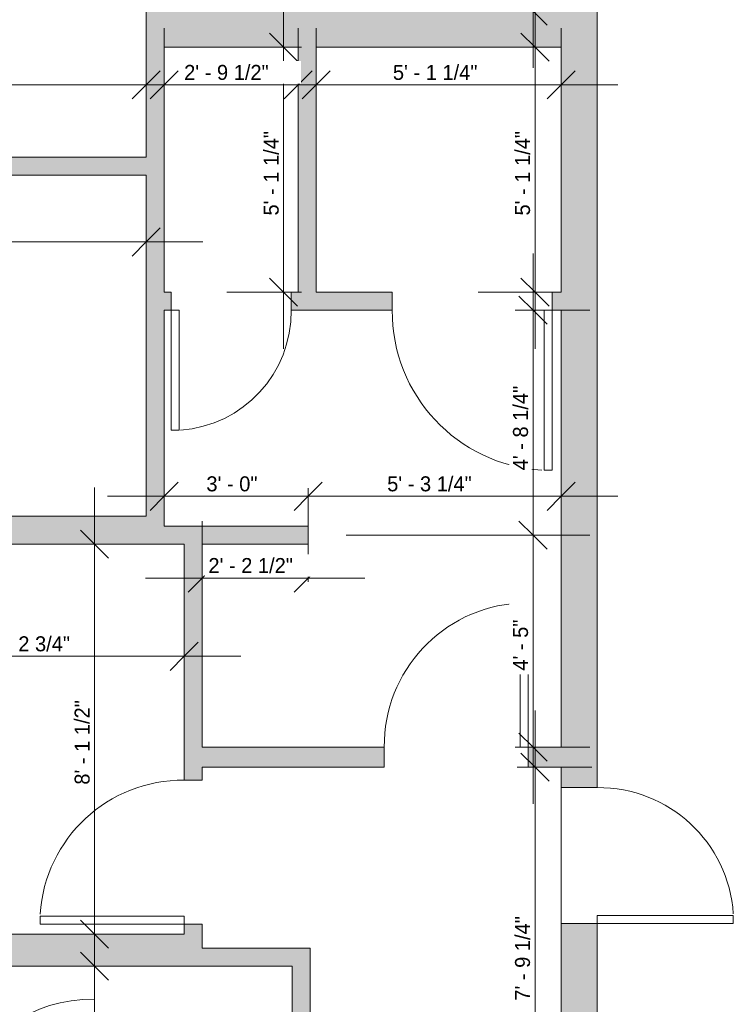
# Model space of a CAD drawing. Header units: inches. Extents: x -294 to 1117, y -522 to 519.
# Tile 6 of 8: x 197 to 376, y 20 to 266. Entities that reach past the tile are written whole.
import ezdxf

# ---------------------------------------------------------------- set-up
doc = ezdxf.new("R2010")
doc.units = ezdxf.units.IN
doc.header["$MEASUREMENT"] = 0
for name, color, linetype, lineweight in [('A-ANNO-DIMS', 211, 'Continuous', 9), ('A-ANNO-DIMS-120', 211, 'Continuous', 9), ('A-DOOR', 31, 'Continuous', 9), ('A-FLOR', 192, 'Continuous', 9), ('A-WALL', 90, 'Continuous', 9), ('A-WALL-PATT', 111, 'Continuous', 9)]:
    doc.layers.add(name, color=color, linetype=linetype, lineweight=lineweight)
doc.styles.add('Inter', font='txt', dxfattribs={"height": 3.75})
doc.dimstyles.new('Linear_-_1_32__Inter__Imperial__SMALL', dxfattribs={"dimscale": 12, "dimtxt": 4.969925, "dimasz": 0.585938, "dimexe": 1.181102, "dimexo": 0.787402, "dimgap": 0, "dimtad": 1, "dimrnd": 0.25, "dimzin": 1, "dimdsep": 46, "dimlunit": 4, "dimtxsty": 'Inter', "dimblk1": 'OBLIQUE', "dimblk2": 'OBLIQUE', "dimsah": 1, "dimcen": 0.09, "dimdle": 1.181102, "dimazin": 0, "dimtfac": 1, "dimtdec": 4, "dimtix": 1, "dimtmove": 0, "dimatfit": 3, "dimfxl": 1, "dimtvp": 1, "dimtfill": 1, "dimfrac": 2, "dimtolj": 1, "dimtzin": 0, "dimarcsym": 2})
doc.dimstyles.new('Linear_-_1_32__Inter__Imperial__SMALL_2', dxfattribs={"dimscale": 12, "dimtxt": 4.969925, "dimasz": 0.585938, "dimexe": 1.181102, "dimexo": 0.787402, "dimgap": 0, "dimtad": 1, "dimrnd": 0.25, "dimzin": 1, "dimdsep": 46, "dimlunit": 4, "dimtxsty": 'Inter', "dimblk1": 'OBLIQUE', "dimblk2": 'OBLIQUE', "dimsah": 1, "dimcen": 0.09, "dimdle": 1.181102, "dimazin": 0, "dimtfac": 1, "dimtdec": 4, "dimtix": 1, "dimtmove": 1, "dimatfit": 3, "dimfxl": 1, "dimtvp": 1, "dimtfill": 1, "dimfrac": 2, "dimtolj": 1, "dimtzin": 0, "dimarcsym": 2})

# ---------------------------------------------------------------- blocks, each defined once
blk = doc.blocks.new('Planitar - Single Door_Flush Panel - 3_-0_ x 6_-8_-4178638-Main Floor Dimension Plan')
at = {"layer": 'A-DOOR', "lineweight": 18}
for p, q in [((15.99, 2.5), (15.99, 38.5)), ((18, 38.5), (15.99, 38.5)), ((18, 2.5), (18, 38.5)), ((18, 2.5), (15.99, 2.5))]:
    blk.add_line(p, q, dxfattribs=at)
at = {"layer": 'A-DOOR'}
blk.add_arc((17.77, 2.8), 35.77, 93.6344, 180.4806, dxfattribs=at)
blk = doc.blocks.new('Planitar - Single Door_Flush Panel - 3_-0_ x 6_-8_-4178727-Main Floor Dimension Plan')
at = {"layer": 'A-DOOR', "lineweight": 18}
for p, q in [((15.99, -2.25), (15.99, -38.25)), ((18, -2.25), (15.99, -2.25)), ((18, -2.25), (18, -38.25)), ((18, -38.25), (15.99, -38.25))]:
    blk.add_line(p, q, dxfattribs=at)
at = {"layer": 'A-DOOR'}
blk.add_arc((17.77, -2.55), 35.77, 179.5194, 266.3656, dxfattribs=at)
blk = doc.blocks.new('Planitar - Single Door_Flush Panel - 2_-6_ x 6_-8_-4178827-Main Floor Dimension Plan')
at = {"layer": 'A-DOOR', "lineweight": 18}
for p, q in [((12.99, 2.25), (12.99, 32.25)), ((15, 32.25), (12.99, 32.25)), ((15, 2.25), (15, 32.25)), ((15, 2.25), (12.99, 2.25))]:
    blk.add_line(p, q, dxfattribs=at)
at = {"layer": 'A-DOOR'}
blk.add_arc((14.77, 2.55), 29.77, 93.991, 180.5775, dxfattribs=at)
blk = doc.blocks.new('Planitar - Single Door_Flush Panel - 3_-4_ x 6_-8_-4178958-Main Floor Dimension Plan')
at = {"layer": 'A-DOOR', "lineweight": 18}
for p, q in [((17.99, -2.25), (17.99, -42.25)), ((20, -2.25), (17.99, -2.25)), ((20, -2.25), (20, -42.25)), ((20, -42.25), (17.99, -42.25))]:
    blk.add_line(p, q, dxfattribs=at)
at = {"layer": 'A-DOOR'}
blk.add_arc((19.77, -2.55), 39.77, 179.5677, 266.5563, dxfattribs=at)
blk = doc.blocks.new('Planitar - Single Door_Flush Panel - 2_-10_ x 6_-8_-4331855-Main Floor Dimension Plan')
at = {"layer": 'A-DOOR', "lineweight": 18}
for p, q in [((14.99, 4.5), (14.99, 38.5)), ((17, 38.5), (14.99, 38.5)), ((17, 4.5), (17, 38.5)), ((17, 4.5), (14.99, 4.5))]:
    blk.add_line(p, q, dxfattribs=at)
at = {"layer": 'A-DOOR'}
blk.add_arc((16.77, 4.8), 33.77, 93.7425, 180.5091, dxfattribs=at)
blk = doc.blocks.new('DIMBLOCK29-Main Floor Dimension Plan')
at = {"layer": 'A-ANNO-DIMS-120'}
for p, q in [((325.52, 253.94), (325.52, 351.79)), ((329.99, 337.62), (311.34, 337.62)), ((325.52, 337.62), (329.99, 337.62)), ((329.99, 268.12), (311.34, 268.12)), ((325.52, 268.12), (329.99, 268.12))]:
    blk.add_line(p, q, dxfattribs=at)
at = {"layer": 'A-ANNO-DIMS-120', "lineweight": 35}
for p, q in [((325.52, 337.62), (322, 341.13)), ((325.52, 337.62), (329.03, 334.1)), ((325.52, 268.12), (322, 271.63)), ((325.52, 268.12), (329.03, 264.6))]:
    blk.add_line(p, q, dxfattribs=at)
at = {"layer": 'A-ANNO-DIMS-120', "color": 0, "insert": (320.52, 291.1), "char_height": 3.75, "width": 28.254, "attachment_point": 1, "rotation": 90, "line_spacing_factor": 0.993985, "style": 'Inter', "bg_fill": 3, "box_fill_scale": 1.25, "bg_fill_color": 256, "bg_fill_true_color": 13158600, "bg_fill_transparency": 0}
blk.add_mtext('5\' - 9 1/2"', dxfattribs=at)
blk = doc.blocks.new('_Oblique')
at = {"color": 0, "linetype": 'ByBlock', "lineweight": -2}
blk.add_line((-0.5, -0.5), (0.5, 0.5), dxfattribs=at)
blk = doc.blocks.new('DIMBLOCK30-Main Floor Dimension Plan')
at = {"layer": 'A-ANNO-DIMS-120'}
for p, q in [((263.18, 183.69), (263.18, 273.29)), ((267.66, 259.12), (249.01, 259.12)), ((263.18, 259.12), (267.66, 259.12)), ((267.66, 197.87), (249.01, 197.87)), ((263.18, 197.87), (267.66, 197.87))]:
    blk.add_line(p, q, dxfattribs=at)
at = {"layer": 'A-ANNO-DIMS-120', "lineweight": 35}
for p, q in [((263.18, 259.12), (259.66, 262.63)), ((263.18, 259.12), (266.69, 255.6)), ((263.18, 197.87), (259.66, 201.38)), ((263.18, 197.87), (266.69, 194.35))]:
    blk.add_line(p, q, dxfattribs=at)
at = {"layer": 'A-ANNO-DIMS-120', "color": 0, "insert": (258.19, 217.03), "char_height": 3.75, "width": 27.5085, "attachment_point": 1, "rotation": 90, "line_spacing_factor": 0.993985, "style": 'Inter', "bg_fill": 3, "box_fill_scale": 1.25, "bg_fill_color": 256, "bg_fill_true_color": 13158600, "bg_fill_transparency": 0}
blk.add_mtext('5\' - 1 1/4"', dxfattribs=at)
blk = doc.blocks.new('DIMBLOCK31-Main Floor Dimension Plan')
at = {"layer": 'A-ANNO-DIMS-120'}
for p, q in [((326.02, 183.69), (326.02, 273.29)), ((330.49, 259.12), (311.84, 259.12)), ((326.02, 259.12), (330.49, 259.12)), ((330.49, 197.87), (311.84, 197.87)), ((326.02, 197.87), (330.49, 197.87))]:
    blk.add_line(p, q, dxfattribs=at)
at = {"layer": 'A-ANNO-DIMS-120', "lineweight": 35}
for p, q in [((326.02, 259.12), (322.5, 262.63)), ((326.02, 259.12), (329.53, 255.6)), ((326.02, 197.87), (322.5, 201.38)), ((326.02, 197.87), (329.53, 194.35))]:
    blk.add_line(p, q, dxfattribs=at)
at = {"layer": 'A-ANNO-DIMS-120', "color": 0, "insert": (321.02, 217.03), "char_height": 3.75, "width": 27.5085, "attachment_point": 1, "rotation": 90, "line_spacing_factor": 0.993985, "style": 'Inter', "bg_fill": 3, "box_fill_scale": 1.25, "bg_fill_color": 256, "bg_fill_true_color": 13158600, "bg_fill_transparency": 0}
blk.add_mtext('5\' - 1 1/4"', dxfattribs=at)
blk = doc.blocks.new('DIMBLOCK32-Main Floor Dimension Plan')
at = {"layer": 'A-ANNO-DIMS-120'}
for p, q in [((271.34, 245.22), (271.34, 263.87)), ((332.59, 245.22), (332.59, 263.87)), ((257.16, 249.7), (346.76, 249.7)), ((271.34, 249.7), (271.34, 245.22)), ((332.59, 249.7), (332.59, 245.22))]:
    blk.add_line(p, q, dxfattribs=at)
at = {"layer": 'A-ANNO-DIMS-120', "lineweight": 35}
for p, q in [((271.34, 249.7), (274.85, 253.21)), ((332.59, 249.7), (336.1, 253.21)), ((271.34, 249.7), (267.82, 246.18)), ((332.59, 249.7), (329.07, 246.18))]:
    blk.add_line(p, q, dxfattribs=at)
at = {"layer": 'A-ANNO-DIMS-120', "color": 0, "insert": (290.5, 254.69), "char_height": 3.75, "width": 27.5085, "attachment_point": 1, "line_spacing_factor": 0.993985, "style": 'Inter', "bg_fill": 3, "box_fill_scale": 1.25, "bg_fill_color": 256, "bg_fill_true_color": 13158600, "bg_fill_transparency": 0}
blk.add_mtext('5\' - 1 1/4"', dxfattribs=at)
blk = doc.blocks.new('DIMBLOCK33-Main Floor Dimension Plan')
at = {"layer": 'A-ANNO-DIMS-120'}
for p, q in [((233.34, 245.22), (233.34, 263.87)), ((266.84, 245.22), (266.84, 263.87)), ((219.16, 249.7), (281.01, 249.7)), ((233.34, 249.7), (233.34, 245.22)), ((266.84, 249.7), (266.84, 245.22))]:
    blk.add_line(p, q, dxfattribs=at)
at = {"layer": 'A-ANNO-DIMS-120', "lineweight": 35}
for p, q in [((233.34, 249.7), (236.85, 253.21)), ((266.84, 249.7), (270.35, 253.21)), ((233.34, 249.7), (229.82, 246.18)), ((266.84, 249.7), (263.32, 246.18))]:
    blk.add_line(p, q, dxfattribs=at)
at = {"layer": 'A-ANNO-DIMS-120', "color": 0, "insert": (238.32, 254.69), "char_height": 3.75, "width": 28.254, "attachment_point": 1, "line_spacing_factor": 0.993985, "style": 'Inter', "bg_fill": 3, "box_fill_scale": 1.25, "bg_fill_color": 256, "bg_fill_true_color": 13158600, "bg_fill_transparency": 0}
blk.add_mtext('2\' - 9 1/2"', dxfattribs=at)
blk = doc.blocks.new('DIMBLOCK34-Main Floor Dimension Plan')
at = {"layer": 'A-ANNO-DIMS-120'}
for p, q in [((131.84, 245.22), (131.84, 263.87)), ((228.84, 245.22), (228.84, 263.87)), ((117.66, 249.7), (243.01, 249.7)), ((131.84, 249.7), (131.84, 245.22)), ((228.84, 249.7), (228.84, 245.22))]:
    blk.add_line(p, q, dxfattribs=at)
at = {"layer": 'A-ANNO-DIMS-120', "lineweight": 35}
for p, q in [((131.84, 249.7), (135.35, 253.21)), ((228.84, 249.7), (232.35, 253.21)), ((131.84, 249.7), (128.32, 246.18)), ((228.84, 249.7), (225.32, 246.18))]:
    blk.add_line(p, q, dxfattribs=at)
at = {"layer": 'A-ANNO-DIMS-120', "color": 0, "insert": (173.35, 254.69), "char_height": 3.75, "width": 16.7735, "attachment_point": 1, "line_spacing_factor": 0.993985, "style": 'Inter', "bg_fill": 3, "box_fill_scale": 1.25, "bg_fill_color": 256, "bg_fill_true_color": 13158600, "bg_fill_transparency": 0}
blk.add_mtext('8\' - 1"', dxfattribs=at)
blk = doc.blocks.new('DIMBLOCK36-Main Floor Dimension Plan')
at = {"layer": 'A-ANNO-DIMS-120'}
for p, q in [((228.84, 205.94), (228.84, 224.59)), ((127.34, 217.67), (127.34, 196.24)), ((127.34, 210.42), (127.34, 217.67)), ((127.34, 210.42), (243.01, 210.42)), ((228.84, 210.42), (228.84, 205.94))]:
    blk.add_line(p, q, dxfattribs=at)
at = {"layer": 'A-ANNO-DIMS-120', "lineweight": 35}
for p, q in [((127.34, 210.42), (130.85, 213.93)), ((228.84, 210.42), (232.35, 213.93)), ((127.34, 210.42), (123.82, 206.9)), ((228.84, 210.42), (225.32, 206.9))]:
    blk.add_line(p, q, dxfattribs=at)
at = {"layer": 'A-ANNO-DIMS-120', "color": 0, "insert": (166.35, 215.41), "char_height": 3.75, "width": 28.1795, "attachment_point": 1, "line_spacing_factor": 0.993985, "style": 'Inter', "bg_fill": 3, "box_fill_scale": 1.25, "bg_fill_color": 256, "bg_fill_true_color": 13158600, "bg_fill_transparency": 0}
blk.add_mtext('8\' - 5 1/2"', dxfattribs=at)
blk = doc.blocks.new('DIMBLOCK51-Main Floor Dimension Plan')
at = {"layer": 'A-ANNO-DIMS-120'}
for p, q in [((215.94, 12.91), (215.94, 43.54)), ((220.41, 29.37), (201.76, 29.37)), ((215.94, 29.37), (220.41, 29.37)), ((255.89, 12.91), (201.76, 12.91)), ((215.94, 12.91), (255.89, 12.91))]:
    blk.add_line(p, q, dxfattribs=at)
at = {"layer": 'A-ANNO-DIMS-120', "lineweight": 35}
for p, q in [((215.94, 29.37), (212.42, 32.88)), ((215.94, 29.37), (219.45, 25.85)), ((215.94, 12.91), (212.42, 16.42)), ((215.94, 12.91), (219.45, 9.39))]:
    blk.add_line(p, q, dxfattribs=at)
at = {"layer": 'A-ANNO-DIMS-120'}
blk.add_ellipse((215.94, -0.05), major_axis=(-28.93, 0), ratio=0.732312, start_param=4.712389, end_param=6.283185, dxfattribs=at)
at = {"layer": 'A-ANNO-DIMS-120', "color": 0, "insert": (185.12, -22.97), "char_height": 3.75, "width": 27.5085, "attachment_point": 1, "rotation": 90, "line_spacing_factor": 0.993985, "style": 'Inter', "bg_fill": 3, "box_fill_scale": 1.25, "bg_fill_color": 256, "bg_fill_true_color": 13158600, "bg_fill_transparency": 0}
blk.add_mtext('1\' - 4 1/2"', dxfattribs=at)
blk = doc.blocks.new('DIMBLOCK69-Main Floor Dimension Plan')
at = {"layer": 'A-ANNO-DIMS-120'}
for p, q in [((163.59, 102.35), (163.59, 121)), ((238.34, 102.35), (238.34, 121)), ((149.41, 106.82), (252.51, 106.82)), ((163.59, 106.82), (163.59, 102.35)), ((238.34, 106.82), (238.34, 102.35))]:
    blk.add_line(p, q, dxfattribs=at)
at = {"layer": 'A-ANNO-DIMS-120', "lineweight": 35}
for p, q in [((163.59, 106.82), (167.1, 110.34)), ((238.34, 106.82), (241.85, 110.34)), ((163.59, 106.82), (160.07, 103.31)), ((238.34, 106.82), (234.82, 103.31))]:
    blk.add_line(p, q, dxfattribs=at)
at = {"layer": 'A-ANNO-DIMS-120', "color": 0, "insert": (188.66, 111.82), "char_height": 3.75, "width": 29.5214, "attachment_point": 1, "line_spacing_factor": 0.993985, "style": 'Inter', "bg_fill": 3, "box_fill_scale": 1.25, "bg_fill_color": 256, "bg_fill_true_color": 13158600, "bg_fill_transparency": 0}
blk.add_mtext('6\' - 2 3/4"', dxfattribs=at)
blk = doc.blocks.new('DIMBLOCK70-Main Floor Dimension Plan')
at = {"layer": 'A-ANNO-DIMS-120'}
for p, q in [((215.94, 23.19), (215.94, 149.04)), ((220.41, 134.87), (201.76, 134.87)), ((215.94, 134.87), (220.41, 134.87)), ((220.41, 37.37), (201.76, 37.37)), ((215.94, 37.37), (220.41, 37.37))]:
    blk.add_line(p, q, dxfattribs=at)
at = {"layer": 'A-ANNO-DIMS-120', "lineweight": 35}
for p, q in [((215.94, 134.87), (212.42, 138.38)), ((215.94, 134.87), (219.45, 131.35)), ((215.94, 37.37), (212.42, 40.88)), ((215.94, 37.37), (219.45, 33.85))]:
    blk.add_line(p, q, dxfattribs=at)
at = {"layer": 'A-ANNO-DIMS-120', "color": 0, "insert": (210.94, 74.72), "char_height": 3.75, "width": 27.3594, "attachment_point": 1, "rotation": 90, "line_spacing_factor": 0.993985, "style": 'Inter', "bg_fill": 3, "box_fill_scale": 1.25, "bg_fill_color": 256, "bg_fill_true_color": 13158600, "bg_fill_transparency": 0}
blk.add_mtext('8\' - 1 1/2"', dxfattribs=at)
blk = doc.blocks.new('DIMBLOCK71-Main Floor Dimension Plan')
at = {"layer": 'A-ANNO-DIMS-120'}
for p, q in [((326.02, 93.29), (326.02, -28.31)), ((321.54, 79.12), (340.19, 79.12)), ((326.02, 79.12), (321.54, 79.12)), ((321.54, -14.13), (340.19, -14.13)), ((326.02, -14.13), (321.54, -14.13))]:
    blk.add_line(p, q, dxfattribs=at)
at = {"layer": 'A-ANNO-DIMS-120', "lineweight": 35}
for p, q in [((326.02, 79.12), (322.5, 82.63)), ((326.02, 79.12), (329.53, 75.6)), ((326.02, -14.13), (322.5, -10.62)), ((326.02, -14.13), (329.53, -17.65))]:
    blk.add_line(p, q, dxfattribs=at)
at = {"layer": 'A-ANNO-DIMS-120', "color": 0, "insert": (321.02, 20.72), "char_height": 3.75, "width": 28.254, "attachment_point": 1, "rotation": 90, "line_spacing_factor": 0.993985, "style": 'Inter', "bg_fill": 3, "box_fill_scale": 1.25, "bg_fill_color": 256, "bg_fill_true_color": 13158600, "bg_fill_transparency": 0}
blk.add_mtext('7\' - 9 1/4"', dxfattribs=at)
blk = doc.blocks.new('DIMBLOCK72-Main Floor Dimension Plan')
at = {"layer": 'A-ANNO-DIMS-120'}
for p, q in [((325.52, 207.54), (325.52, 137.12)), ((321.04, 193.37), (339.69, 193.37)), ((325.52, 193.37), (321.04, 193.37)), ((278.79, 137.12), (339.69, 137.12)), ((325.52, 137.12), (278.79, 137.12))]:
    blk.add_line(p, q, dxfattribs=at)
at = {"layer": 'A-ANNO-DIMS-120', "lineweight": 35}
for p, q in [((325.52, 193.37), (322, 196.88)), ((325.52, 193.37), (329.03, 189.85)), ((325.52, 137.12), (322, 140.63)), ((325.52, 137.12), (329.03, 133.6))]:
    blk.add_line(p, q, dxfattribs=at)
at = {"layer": 'A-ANNO-DIMS-120', "color": 0, "insert": (320.52, 153.32), "char_height": 3.75, "width": 28.6268, "attachment_point": 1, "rotation": 90, "line_spacing_factor": 0.993985, "style": 'Inter', "bg_fill": 3, "box_fill_scale": 1.25, "bg_fill_color": 256, "bg_fill_true_color": 13158600, "bg_fill_transparency": 0}
blk.add_mtext('4\' - 8 1/4"', dxfattribs=at)
blk = doc.blocks.new('DIMBLOCK73-Main Floor Dimension Plan')
at = {"layer": 'A-ANNO-DIMS-120', "lineweight": 35}
for p, q in [((325.52, 137.12), (322, 140.63)), ((325.52, 137.12), (329.03, 133.6)), ((325.52, 84.12), (322, 87.63)), ((325.52, 84.12), (329.03, 80.6))]:
    blk.add_line(p, q, dxfattribs=at)
at = {"layer": 'A-ANNO-DIMS-120'}
for p, q in [((278.79, 137.12), (339.69, 137.12)), ((325.52, 137.12), (278.79, 137.12)), ((325.52, 137.12), (325.52, 69.94)), ((321.04, 84.12), (339.69, 84.12)), ((325.52, 84.12), (321.04, 84.12))]:
    blk.add_line(p, q, dxfattribs=at)
at = {"layer": 'A-ANNO-DIMS-120', "color": 0, "insert": (320.52, 103.23), "char_height": 3.75, "width": 17.7426, "attachment_point": 1, "rotation": 90, "line_spacing_factor": 0.993985, "style": 'Inter', "bg_fill": 3, "box_fill_scale": 1.25, "bg_fill_color": 256, "bg_fill_true_color": 13158600, "bg_fill_transparency": 0}
blk.add_mtext('4\' - 5"', dxfattribs=at)
blk = doc.blocks.new('DIMBLOCK74-Main Floor Dimension Plan')
at = {"layer": 'A-ANNO-DIMS-120'}
for p, q in [((233.34, 142.35), (233.34, 161)), ((269.34, 148.82), (269.34, 132.66)), ((269.34, 146.83), (269.34, 148.82)), ((219.16, 146.83), (269.34, 146.83)), ((233.34, 146.83), (233.34, 142.35))]:
    blk.add_line(p, q, dxfattribs=at)
at = {"layer": 'A-ANNO-DIMS-120', "lineweight": 35}
for p, q in [((233.34, 146.83), (236.85, 150.35)), ((269.34, 146.83), (272.85, 150.35)), ((233.34, 146.83), (229.82, 143.31)), ((269.34, 146.83), (265.82, 143.31))]:
    blk.add_line(p, q, dxfattribs=at)
at = {"layer": 'A-ANNO-DIMS-120', "color": 0, "insert": (243.88, 151.82), "char_height": 3.75, "width": 17.8917, "attachment_point": 1, "line_spacing_factor": 0.993985, "style": 'Inter', "bg_fill": 3, "box_fill_scale": 1.25, "bg_fill_color": 256, "bg_fill_true_color": 13158600, "bg_fill_transparency": 0}
blk.add_mtext('3\' - 0"', dxfattribs=at)
blk = doc.blocks.new('DIMBLOCK75-Main Floor Dimension Plan')
at = {"layer": 'A-ANNO-DIMS-120'}
for p, q in [((332.59, 142.35), (332.59, 161)), ((269.34, 148.82), (269.34, 132.66)), ((269.34, 146.83), (269.34, 148.82)), ((269.34, 146.83), (346.76, 146.83)), ((332.59, 146.83), (332.59, 142.35))]:
    blk.add_line(p, q, dxfattribs=at)
at = {"layer": 'A-ANNO-DIMS-120', "lineweight": 35}
for p, q in [((269.34, 146.83), (272.85, 150.35)), ((332.59, 146.83), (336.1, 150.35)), ((269.34, 146.83), (265.82, 143.31)), ((332.59, 146.83), (329.07, 143.31))]:
    blk.add_line(p, q, dxfattribs=at)
at = {"layer": 'A-ANNO-DIMS-120', "color": 0, "insert": (289.07, 151.82), "char_height": 3.75, "width": 28.5522, "attachment_point": 1, "line_spacing_factor": 0.993985, "style": 'Inter', "bg_fill": 3, "box_fill_scale": 1.25, "bg_fill_color": 256, "bg_fill_true_color": 13158600, "bg_fill_transparency": 0}
blk.add_mtext('5\' - 3 1/4"', dxfattribs=at)
blk = doc.blocks.new('DIMBLOCK76-Main Floor Dimension Plan')
at = {"layer": 'A-ANNO-DIMS-120'}
for p, q in [((242.84, 121.92), (242.84, 140.57)), ((269.34, 125.42), (269.34, 140.57)), ((228.66, 126.4), (283.51, 126.4)), ((242.84, 126.4), (242.84, 121.92)), ((269.34, 126.4), (269.34, 125.42))]:
    blk.add_line(p, q, dxfattribs=at)
at = {"layer": 'A-ANNO-DIMS-120', "lineweight": 35}
for p, q in [((242.84, 126.4), (246.35, 129.91)), ((269.34, 126.4), (272.85, 129.91)), ((242.84, 126.4), (239.32, 122.88)), ((269.34, 126.4), (265.82, 122.88))]:
    blk.add_line(p, q, dxfattribs=at)
at = {"layer": 'A-ANNO-DIMS-120', "color": 0, "insert": (244.38, 131.39), "char_height": 3.75, "width": 28.1049, "attachment_point": 1, "line_spacing_factor": 0.993985, "style": 'Inter', "bg_fill": 3, "box_fill_scale": 1.25, "bg_fill_color": 256, "bg_fill_true_color": 13158600, "bg_fill_transparency": 0}
blk.add_mtext('2\' - 2 1/2"', dxfattribs=at)

msp = doc.modelspace()

# ---------------------------------------------------------------- hatches: boundary and pattern name
at = {"layer": 'A-WALL-PATT'}
h = msp.add_hatch(color=9, dxfattribs=at)
h.paths.add_polyline_path([(341.588, 263.618), (341.588, 298.868), (334.088, 298.868), (334.088, 263.618)], flags=0)
h.paths.add_polyline_path([(341.588, 334.868), (341.588, 339.868), (334.088, 339.868), (334.088, 334.868)], flags=0)
for points in [[(228.838, 259.118), (332.588, 259.118), (332.588, 263.618), (334.088, 263.618), (334.088, 268.118), (228.838, 268.118)], [(231.088, 139.368), (233.338, 139.368), (233.338, 259.118), (228.838, 259.118), (228.838, 141.868), (231.088, 141.868)], [(266.838, 197.868), (271.338, 197.868), (271.338, 259.118), (266.838, 259.118)], [(213.276, 227.118), (228.838, 227.118), (228.838, 231.618), (127.338, 231.618), (127.338, 227.118)], [(97.588, 134.868), (231.088, 134.868), (231.088, 141.868), (97.588, 141.868)], [(238.338, 134.868), (269.338, 134.868), (269.338, 139.368), (231.088, 139.368), (231.088, 134.868)], [(238.338, 29.368), (238.338, 37.368), (94.338, 37.368), (94.338, 29.368), (213.276, 29.368)], [(269.838, 29.368), (269.838, 33.868), (242.838, 33.868), (242.838, 29.368), (265.338, 29.368)], [(268.055, 10.3), (269.838, 12.157), (269.838, 29.368), (265.338, 29.368), (265.338, 12.909)]]:
    msp.add_hatch(color=9, dxfattribs=at).paths.add_polyline_path(points, flags=0)
h = msp.add_hatch(color=9, dxfattribs=at)
h.paths.add_polyline_path([(341.588, -25.382), (341.588, 39.993), (332.588, 39.993), (332.588, -25.382)], flags=0)
h.paths.add_polyline_path([(332.588, 73.993), (341.588, 73.993), (341.588, 263.618), (332.588, 263.618), (332.588, 79.118)], flags=0)
h = msp.add_hatch(color=9, dxfattribs=at)
h.paths.add_polyline_path([(233.338, 193.368), (235.088, 193.368), (235.088, 197.868), (233.338, 197.868)], flags=0)
h.paths.add_polyline_path([(332.588, 193.368), (332.588, 197.868), (330.338, 197.868), (330.338, 193.368)], flags=0)
h.paths.add_polyline_path([(290.338, 193.368), (290.338, 197.868), (265.088, 197.868), (265.088, 193.368)], flags=0)
h = msp.add_hatch(color=9, dxfattribs=at)
h.paths.add_polyline_path([(238.338, 29.368), (242.838, 29.368), (242.838, 39.868), (238.338, 39.868), (238.338, 37.368)], flags=0)
h.paths.add_polyline_path([(242.838, 75.868), (242.838, 134.868), (238.338, 134.868), (238.338, 75.868)], flags=0)
h = msp.add_hatch(color=9, dxfattribs=at)
h.paths.add_polyline_path([(242.838, 79.118), (288.338, 79.118), (288.338, 84.118), (242.838, 84.118)], flags=0)
h.paths.add_polyline_path([(332.588, 79.118), (332.588, 84.118), (324.338, 84.118), (324.338, 79.118)], flags=0)

# ---------------------------------------------------------------- linework, layer by layer
at = {"layer": 'A-FLOR'}
msp.add_line((332.588, 39.993), (332.588, 73.993), dxfattribs=at)
at = {"layer": 'A-WALL'}
for p, q in [((228.838, 302.368), (228.838, 231.618)), ((341.588, 73.993), (341.588, 298.868)), ((233.338, 197.868), (233.338, 259.118)), ((233.338, 259.118), (266.838, 259.118)), ((266.838, 259.118), (266.838, 197.868)), ((271.338, 197.868), (271.338, 259.118)), ((271.338, 259.118), (332.588, 259.118)), ((332.588, 259.118), (332.588, 197.868)), ((228.838, 231.618), (131.838, 231.618)), ((127.338, 227.118), (228.838, 227.118)), ((228.838, 227.118), (228.838, 141.868)), ((235.088, 197.868), (233.338, 197.868)), ((235.088, 193.368), (235.088, 197.868)), ((266.838, 197.868), (265.088, 197.868)), ((265.088, 197.868), (265.088, 193.368)), ((290.338, 197.868), (271.338, 197.868)), ((290.338, 193.368), (290.338, 197.868)), ((332.588, 197.868), (330.338, 197.868)), ((330.338, 197.868), (330.338, 193.368)), ((233.338, 139.368), (233.338, 193.368)), ((233.338, 193.368), (235.088, 193.368)), ((265.088, 193.368), (290.338, 193.368)), ((330.338, 193.368), (332.588, 193.368)), ((332.588, 193.368), (332.588, 84.118)), ((228.838, 141.868), (81.088, 141.868)), ((269.338, 139.368), (233.338, 139.368)), ((269.338, 134.868), (269.338, 139.368)), ((163.588, 134.868), (238.338, 134.868)), ((238.338, 134.868), (238.338, 75.868)), ((242.838, 134.868), (269.338, 134.868)), ((242.838, 84.118), (242.838, 134.868)), ((288.338, 84.118), (242.838, 84.118)), ((288.338, 79.118), (288.338, 84.118)), ((332.588, 84.118), (324.338, 84.118)), ((324.338, 84.118), (324.338, 79.118)), ((242.838, 75.868), (242.838, 79.118)), ((242.838, 79.118), (288.338, 79.118)), ((324.338, 79.118), (332.588, 79.118)), ((332.588, 79.118), (332.588, 73.993)), ((238.338, 75.868), (242.838, 75.868)), ((332.588, 73.993), (341.588, 73.993)), ((238.338, 39.868), (238.338, 37.368)), ((242.838, 39.868), (238.338, 39.868)), ((242.838, 33.868), (242.838, 39.868)), ((332.588, 39.993), (332.588, -14.132)), ((341.588, 39.993), (332.588, 39.993)), ((341.588, -156.382), (341.588, 39.993)), ((238.338, 37.368), (163.588, 37.368)), ((269.838, 33.868), (242.838, 33.868)), ((269.838, 14.827), (269.838, 33.868)), ((54.838, 29.368), (242.838, 29.368)), ((242.838, 29.368), (265.338, 29.368)), ((265.338, 29.368), (265.338, 12.909))]:
    msp.add_line(p, q, dxfattribs=at)

# ---------------------------------------------------------------- block references
at = {"layer": 'A-DOOR'}
for name, p, rotation in [('Planitar - Single Door_Flush Panel - 2_-6_ x 6_-8_-4178827-Main Floor Dimension Plan', (250.088, 195.618), 180), ('Planitar - Single Door_Flush Panel - 3_-0_ x 6_-8_-4178727-Main Floor Dimension Plan', (240.588, 57.868), 269.9999999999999), ('Planitar - Single Door_Flush Panel - 2_-10_ x 6_-8_-4331855-Main Floor Dimension Plan', (337.088, 56.993), 269.9999999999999)]:
    msp.add_blockref(name, p, dxfattribs=dict(at, rotation=rotation))
for name, p in [('Planitar - Single Door_Flush Panel - 3_-4_ x 6_-8_-4178958-Main Floor Dimension Plan', (310.338, 195.618)), ('Planitar - Single Door_Flush Panel - 3_-0_ x 6_-8_-4178638-Main Floor Dimension Plan', (306.338, 81.618))]:
    msp.add_blockref(name, p, dxfattribs=at)

# ---------------------------------------------------------------- next in the draw order: dimensions: what is measured, and where the dimension line sits
at = {"layer": 'A-ANNO-DIMS'}
for base, p1, p2, override, picture, middle in [((325.517, 337.618), (320.546, 268.118), (320.546, 337.618), {"dimpost": '<>', "dimfxl": 69.5}, 'DIMBLOCK29-Main Floor Dimension Plan', (323.273, 302.868)), ((263.179, 259.118), (258.207, 197.868), (258.207, 259.118), {"dimpost": '<>', "dimfxl": 61.25}, 'DIMBLOCK30-Main Floor Dimension Plan', (260.934, 228.493)), ((326.017, -14.132), (330.989, 79.118), (330.989, -14.132), {"dimpost": '<>', "dimfxl": 93.25}, 'DIMBLOCK71-Main Floor Dimension Plan', (323.773, 32.493))]:
    dim = msp.add_linear_dim(base=base, p1=p1, p2=p2, angle=90, dimstyle='Linear_-_1_32__Inter__Imperial__SMALL', override=override, dxfattribs=at)
    dim.commit()
    dim.dimension.update_dxf_attribs({"geometry": picture, "text_midpoint": middle})
for base, p1, p2, override, picture, middle in [((228.838, 210.416), (127.338, 227.118), (228.838, 215.388), {"dimpost": '<>', "dimfxl": 102.175613}, 'DIMBLOCK36-Main Floor Dimension Plan', (178.088, 212.661)), ((238.338, 106.825), (163.588, 111.796), (238.338, 111.796), {"dimpost": '<>', "dimfxl": 74.75}, 'DIMBLOCK69-Main Floor Dimension Plan', (200.963, 109.07))]:
    dim = msp.add_linear_dim(base=base, p1=p1, p2=p2, dimstyle='Linear_-_1_32__Inter__Imperial__SMALL', override=override, dxfattribs=at)
    dim.commit()
    dim.dimension.update_dxf_attribs({"geometry": picture, "text_midpoint": middle})
dim = msp.add_linear_dim(base=(215.935, 29.368), p1=(265.338, 12.909), p2=(210.963, 29.368), angle=90, dimstyle='Linear_-_1_32__Inter__Imperial__SMALL_2', override={"dimpost": '<>', "dimfxl": 56.811142}, dxfattribs=at)
dim.commit()
dim.dimension.update_dxf_attribs({"geometry": 'DIMBLOCK51-Main Floor Dimension Plan', "text_midpoint": (187.619, -9.216), "dimtype": 160, "text_rotation": 90})

# ---------------------------------------------------------------- next in the draw order: dimensions: what is measured, and where the dimension line sits
for base, p1, p2, override, picture, middle in [((326.017, 259.118), (321.046, 197.868), (321.046, 259.118), {"dimpost": '<>', "dimfxl": 61.25}, 'DIMBLOCK31-Main Floor Dimension Plan', (323.773, 228.493)), ((215.935, 134.868), (210.963, 37.368), (210.963, 134.868), {"dimpost": '<>', "dimfxl": 97.5}, 'DIMBLOCK70-Main Floor Dimension Plan', (213.69, 86.118))]:
    dim = msp.add_linear_dim(base=base, p1=p1, p2=p2, angle=90, dimstyle='Linear_-_1_32__Inter__Imperial__SMALL', override=override, dxfattribs=at)
    dim.commit()
    dim.dimension.update_dxf_attribs({"geometry": picture, "text_midpoint": middle})

# ---------------------------------------------------------------- next in the draw order: dimensions: what is measured, and where the dimension line sits
dim = msp.add_linear_dim(base=(332.588, 249.697), p1=(271.338, 254.669), p2=(332.588, 254.669), dimstyle='Linear_-_1_32__Inter__Imperial__SMALL', override={"dimpost": '<>', "dimfxl": 61.25}, dxfattribs=at)
dim.commit()
dim.dimension.update_dxf_attribs({"geometry": 'DIMBLOCK32-Main Floor Dimension Plan', "text_midpoint": (301.963, 251.942)})
dim = msp.add_linear_dim(base=(325.517, 137.118), p1=(330.489, 193.368), p2=(269.338, 137.118), angle=90, dimstyle='Linear_-_1_32__Inter__Imperial__SMALL', override={"dimpost": '<>', "dimfxl": 83.087629}, dxfattribs=at)
dim.commit()
dim.dimension.update_dxf_attribs({"geometry": 'DIMBLOCK72-Main Floor Dimension Plan', "text_midpoint": (323.273, 165.243)})

# ---------------------------------------------------------------- next in the draw order: dimensions: what is measured, and where the dimension line sits
dim = msp.add_linear_dim(base=(266.838, 249.697), p1=(233.338, 254.669), p2=(266.838, 254.669), dimstyle='Linear_-_1_32__Inter__Imperial__SMALL', override={"dimpost": '<>', "dimfxl": 33.5}, dxfattribs=at)
dim.commit()
dim.dimension.update_dxf_attribs({"geometry": 'DIMBLOCK33-Main Floor Dimension Plan', "text_midpoint": (250.088, 251.942)})
dim = msp.add_linear_dim(base=(325.517, 84.118), p1=(269.338, 137.118), p2=(330.489, 84.118), angle=90, dimstyle='Linear_-_1_32__Inter__Imperial__SMALL', override={"dimpost": '<>', "dimfxl": 80.922751}, dxfattribs=at)
dim.commit()
dim.dimension.update_dxf_attribs({"geometry": 'DIMBLOCK73-Main Floor Dimension Plan', "text_midpoint": (323.617, 110.618)})

# ---------------------------------------------------------------- next in the draw order: dimensions: what is measured, and where the dimension line sits
for base, p1, p2, override, picture, middle in [((228.838, 249.697), (131.838, 254.669), (228.838, 254.669), {"dimpost": '<>', "dimfxl": 97}, 'DIMBLOCK34-Main Floor Dimension Plan', (180.338, 251.624)), ((269.338, 146.829), (233.338, 151.801), (269.338, 139.368), {"dimpost": '<>', "dimfxl": 38.086516}, 'DIMBLOCK74-Main Floor Dimension Plan', (251.338, 148.756))]:
    dim = msp.add_linear_dim(base=base, p1=p1, p2=p2, dimstyle='Linear_-_1_32__Inter__Imperial__SMALL', override=override, dxfattribs=at)
    dim.commit()
    dim.dimension.update_dxf_attribs({"geometry": picture, "text_midpoint": middle})

# ---------------------------------------------------------------- next in the draw order: dimensions: what is measured, and where the dimension line sits
dim = msp.add_linear_dim(base=(332.588, 146.829), p1=(269.338, 139.368), p2=(332.588, 151.801), dimstyle='Linear_-_1_32__Inter__Imperial__SMALL', override={"dimpost": '<>', "dimfxl": 64.460416}, dxfattribs=at)
dim.commit()
dim.dimension.update_dxf_attribs({"geometry": 'DIMBLOCK75-Main Floor Dimension Plan', "text_midpoint": (300.963, 149.074)})

# ---------------------------------------------------------------- next in the draw order: dimensions: what is measured, and where the dimension line sits
dim = msp.add_linear_dim(base=(269.338, 126.397), p1=(242.838, 131.369), p2=(269.338, 134.868), dimstyle='Linear_-_1_32__Inter__Imperial__SMALL', override={"dimpost": '<>', "dimfxl": 26.730032}, dxfattribs=at)
dim.commit()
dim.dimension.update_dxf_attribs({"geometry": 'DIMBLOCK76-Main Floor Dimension Plan', "text_midpoint": (256.088, 128.642)})

doc.saveas('drawing.dxf')
